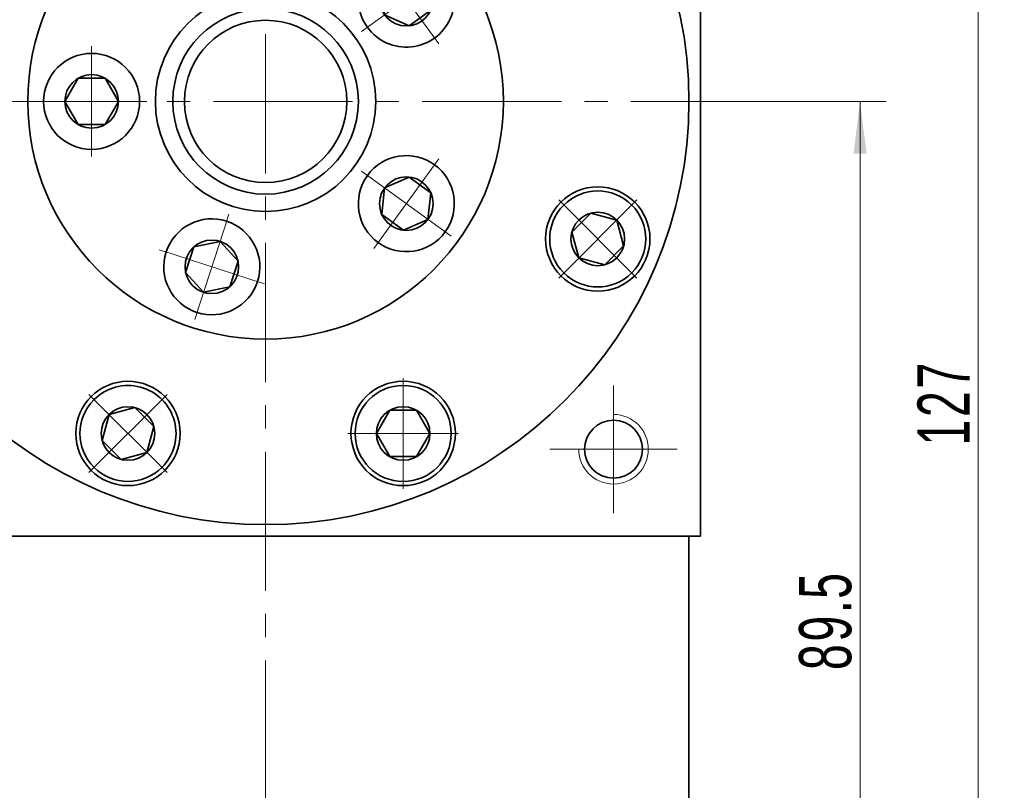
# Model space of a CAD drawing. Header units: millimetres. Extents: x -69 to 587, y -45 to 419.
# Tile 5 of 7: x 326 to 411, y 238 to 305. Entities that reach past the tile are written whole.
import ezdxf

# ---------------------------------------------------------------- set-up
doc = ezdxf.new("R2010")
doc.units = ezdxf.units.MM
doc.set_wipeout_variables(frame=1)
doc.linetypes.add('点画线', pattern=[18, 12, -2, 2, -2])
doc.layers.get('0').update_dxf_attribs({"lineweight": 35})
for name, color, linetype, lineweight in [('中心线层', 1, '点画线', 18), ('尺寸线层', 3, 'Continuous', 18), ('粗实线层', 7, 'Continuous', 35)]:
    doc.layers.add(name, color=color, linetype=linetype, lineweight=lineweight)
doc.styles.add('标准', font='txt', dxfattribs={"width": 0.667})
doc.dimstyles.new('a4-1-1.5', dxfattribs={"dimtxt": 4.5, "dimasz": 4.5, "dimexe": 2.25, "dimexo": 0, "dimgap": 0.75, "dimtad": 1, "dimdec": 3, "dimdsep": 46, "dimtxsty": '标准', "dimblk": '_CAXARROW', "dimcen": 0, "dimdle": 6, "dimazin": 2, "dimtfac": 0.707107, "dimtdec": 3, "dimtix": 1, "dimtmove": 2, "dimatfit": 3, "dimfxl": 1, "dimfrac": 2, "dimtolj": 1, "dimtzin": 0, "dimarcsym": 1})

# ---------------------------------------------------------------- blocks, each defined once
blk = doc.blocks.new('*X12')
at = {"layer": '中心线层', "linetype": '点画线', "lineweight": 18}
for p, q in [((0, -4.765), (0, 4.765)), ((-4.765, 0), (4.765, 0))]:
    blk.add_line(p, q, dxfattribs=at)
at = {"layer": '粗实线层'}
for p, q in [((-2.309, 0), (-1.155, 2)), ((-1.155, 2), (1.155, 2)), ((2.309, 0), (1.155, 2)), ((2.309, 0), (1.155, 2)), ((-2.309, 0), (-1.155, -2)), ((2.309, 0), (1.155, -2)), ((-1.155, -2), (1.155, -2))]:
    blk.add_line(p, q, dxfattribs=at)
blk.add_circle((0, 0), 2.309, dxfattribs=at)
for start, end in [(0, 180), (180, 360)]:
    blk.add_arc((0, 0), 4.14, start, end, dxfattribs=at)
blk = doc.blocks.new('*X13')
at = {"layer": '尺寸线层', "linetype": 'Continuous', "transparency": 16777216}
for points in [[(398.33, 297.501), (398.893, 293.001), (397.768, 293.001)], [(398.33, 208.001), (398.893, 212.501), (397.768, 212.501)]]:
    blk.add_hatch(color=0, dxfattribs=at).paths.add_polyline_path(points, flags=0)
at = {"layer": '尺寸线层', "color": 0, "linetype": 'Continuous', "transparency": 16777216}
for p, q in [((387.578, 297.501), (400.58, 297.501)), ((398.33, 297.501), (398.33, 208.001)), ((379.578, 208.001), (400.58, 208.001))]:
    blk.add_line(p, q, dxfattribs=at)
at = {"layer": '尺寸线层', "color": 0, "transparency": 16777216, "insert": (395.355, 252.751), "char_height": 4.5, "width": 16.3671, "attachment_point": 5, "rotation": 90, "line_spacing_factor": 1.15057, "style": '标准'}
blk.add_mtext('\\T1.1;89.5', dxfattribs=at)
blk = doc.blocks.new('_CAXARROW')
blk.add_hatch(color=0).paths.add_polyline_path([(0, 0), (-1, 0.125), (-1, -0.125)], flags=0)
blk = doc.blocks.new('*X14')
at = {"layer": '尺寸线层', "linetype": 'Continuous', "transparency": 16777216}
for points in [[(408.52, 335.001), (409.082, 330.501), (407.957, 330.501)], [(408.52, 208.001), (409.082, 212.501), (407.957, 212.501)]]:
    blk.add_hatch(color=0, dxfattribs=at).paths.add_polyline_path(points, flags=0)
at = {"layer": '尺寸线层', "color": 0, "linetype": 'Continuous', "transparency": 16777216}
for p, q in [((384.578, 335.001), (410.77, 335.001)), ((408.52, 335.001), (408.52, 208.001)), ((379.578, 208.001), (410.77, 208.001))]:
    blk.add_line(p, q, dxfattribs=at)
at = {"layer": '尺寸线层', "color": 0, "transparency": 16777216, "insert": (405.532, 271.501), "char_height": 4.5, "width": 11.70098, "attachment_point": 5, "rotation": 90, "line_spacing_factor": 1.15057, "style": '标准'}
blk.add_mtext('\\T1.1;127', dxfattribs=at)
blk = doc.blocks.new('*X16')
at = {"layer": '中心线层', "linetype": '点画线', "lineweight": 18}
for p, q in [((0, -4.765), (0, 4.765)), ((-4.765, 0), (4.765, 0))]:
    blk.add_line(p, q, dxfattribs=at)
at = {"layer": '粗实线层'}
for p, q in [((-2.309, 0), (-1.155, 2)), ((-1.155, 2), (1.155, 2)), ((2.309, 0), (1.155, 2)), ((2.309, 0), (1.155, 2)), ((-2.309, 0), (-1.155, -2)), ((2.309, 0), (1.155, -2)), ((-1.155, -2), (1.155, -2))]:
    blk.add_line(p, q, dxfattribs=at)
blk.add_circle((0, 0), 2.309, dxfattribs=at)
for start, end in [(0, 180), (180, 360)]:
    blk.add_arc((0, 0), 4.14, start, end, dxfattribs=at)
blk = doc.blocks.new('243gh')
at = {"layer": '粗实线层'}
blk.add_circle((0, 0), 8, dxfattribs=at)
blk.add_wipeout([(-10.86, 0), (-10.86, 0.024), (-10.86, 0.049), (-10.861, 0.073), (-10.861, 0.097), (-10.862, 0.121), (-10.863, 0.146), (-10.863, 0.17), (-10.865, 0.194), (-10.866, 0.218), (-10.867, 0.242), (-10.869, 0.267), (-10.87, 0.291), (-10.872, 0.315), (-10.874, 0.339), (-10.876, 0.363), (-10.878, 0.388), (-10.881, 0.412), (-10.883, 0.436), (-10.886, 0.46), (-10.888, 0.484), (-10.891, 0.508), (-10.894, 0.532), (-10.898, 0.556), (-10.901, 0.58), (-10.904, 0.604), (-10.908, 0.628), (-10.912, 0.652), (-10.916, 0.676), (-10.92, 0.7), (-10.924, 0.724), (-10.924, 0.724), (-10.962, 0.913), (-11.009, 1.1), (-11.064, 1.284), (-11.128, 1.465), (-11.2, 1.644), (-11.281, 1.819), (-11.369, 1.99), (-11.466, 2.156), (-11.57, 2.318), (-11.681, 2.475), (-11.8, 2.627), (-11.926, 2.773), (-12.058, 2.912), (-12.196, 3.046), (-12.341, 3.173), (-12.491, 3.293), (-12.647, 3.406), (-12.808, 3.512), (-12.974, 3.61), (-13.144, 3.7), (-13.318, 3.783), (-13.495, 3.857), (-13.676, 3.923), (-13.86, 3.98), (-14.046, 4.029), (-14.234, 4.069), (-14.424, 4.1), (-14.616, 4.122), (-14.808, 4.136), (-15, 4.14), (-15, 4.14), (-15.192, 4.136), (-15.384, 4.122), (-15.576, 4.1), (-15.766, 4.069), (-15.954, 4.029), (-16.14, 3.98), (-16.324, 3.923), (-16.505, 3.857), (-16.682, 3.783), (-16.856, 3.7), (-17.026, 3.61), (-17.192, 3.512), (-17.353, 3.406), (-17.509, 3.293), (-17.659, 3.173), (-17.804, 3.046), (-17.942, 2.912), (-18.074, 2.773), (-18.2, 2.627), (-18.319, 2.475), (-18.43, 2.318), (-18.534, 2.156), (-18.631, 1.99), (-18.719, 1.819), (-18.8, 1.644), (-18.872, 1.465), (-18.936, 1.284), (-18.991, 1.1), (-19.038, 0.913), (-19.076, 0.724), (-19.076, 0.724), (-19.08, 0.7), (-19.084, 0.676), (-19.088, 0.652), (-19.092, 0.628), (-19.096, 0.604), (-19.099, 0.58), (-19.102, 0.556), (-19.106, 0.532), (-19.109, 0.508), (-19.112, 0.484), (-19.114, 0.46), (-19.117, 0.436), (-19.119, 0.412), (-19.122, 0.388), (-19.124, 0.363), (-19.126, 0.339), (-19.128, 0.315), (-19.13, 0.291), (-19.131, 0.267), (-19.133, 0.242), (-19.134, 0.218), (-19.135, 0.194), (-19.137, 0.17), (-19.137, 0.146), (-19.138, 0.121), (-19.139, 0.097), (-19.139, 0.073), (-19.14, 0.049), (-19.14, 0.024), (-19.14, 0), (-19.14, 0), (-19.134, -0.217), (-19.117, -0.433), (-19.089, -0.648), (-19.05, -0.861), (-18.999, -1.072), (-18.937, -1.279), (-18.865, -1.484), (-18.782, -1.684), (-18.689, -1.88), (-18.585, -2.07), (-18.472, -2.255), (-18.349, -2.433), (-18.217, -2.605), (-18.077, -2.77), (-17.927, -2.927), (-17.77, -3.077), (-17.605, -3.217), (-17.433, -3.349), (-17.255, -3.472), (-17.07, -3.585), (-16.88, -3.689), (-16.684, -3.782), (-16.484, -3.865), (-16.279, -3.937), (-16.072, -3.999), (-15.861, -4.05), (-15.648, -4.089), (-15.433, -4.117), (-15.217, -4.134), (-15, -4.14), (-15, -4.14), (-14.783, -4.134), (-14.567, -4.117), (-14.352, -4.089), (-14.139, -4.05), (-13.928, -3.999), (-13.721, -3.937), (-13.516, -3.865), (-13.316, -3.782), (-13.12, -3.689), (-12.93, -3.585), (-12.745, -3.472), (-12.567, -3.349), (-12.395, -3.217), (-12.23, -3.077), (-12.073, -2.927), (-11.923, -2.77), (-11.783, -2.605), (-11.651, -2.433), (-11.528, -2.255), (-11.415, -2.07), (-11.311, -1.88), (-11.218, -1.684), (-11.135, -1.484), (-11.063, -1.279), (-11.001, -1.072), (-10.95, -0.861), (-10.911, -0.648), (-10.883, -0.433), (-10.866, -0.217)]).dxf.layer = '粗实线层'
blk.add_circle((0, 0), 20.5, dxfattribs=at)
blk.add_blockref('*X16', (-15, 0), dxfattribs=at)
for points in [[(-3.356, 10.328), (-3.333, 10.336), (-3.31, 10.344), (-3.287, 10.352), (-3.264, 10.36), (-3.241, 10.368), (-3.218, 10.376), (-3.196, 10.384), (-3.173, 10.393), (-3.15, 10.401), (-3.127, 10.41), (-3.105, 10.419), (-3.082, 10.428), (-3.06, 10.437), (-3.038, 10.447), (-3.015, 10.456), (-2.993, 10.466), (-2.971, 10.475), (-2.948, 10.485), (-2.926, 10.495), (-2.904, 10.505), (-2.882, 10.515), (-2.86, 10.526), (-2.838, 10.536), (-2.817, 10.547), (-2.795, 10.557), (-2.773, 10.568), (-2.751, 10.579), (-2.73, 10.59), (-2.708, 10.602), (-2.687, 10.613), (-2.687, 10.613), (-2.519, 10.707), (-2.356, 10.81), (-2.198, 10.919), (-2.045, 11.036), (-1.898, 11.16), (-1.756, 11.291), (-1.621, 11.428), (-1.492, 11.571), (-1.371, 11.72), (-1.256, 11.874), (-1.148, 12.034), (-1.048, 12.199), (-0.956, 12.368), (-0.872, 12.541), (-0.796, 12.717), (-0.728, 12.898), (-0.669, 13.081), (-0.618, 13.266), (-0.576, 13.454), (-0.542, 13.644), (-0.518, 13.835), (-0.502, 14.027), (-0.496, 14.219), (-0.498, 14.411), (-0.509, 14.604), (-0.529, 14.795), (-0.558, 14.985), (-0.596, 15.174), (-0.643, 15.361), (-0.698, 15.545), (-0.698, 15.545), (-0.762, 15.727), (-0.834, 15.905), (-0.914, 16.08), (-1.002, 16.251), (-1.099, 16.418), (-1.202, 16.58), (-1.314, 16.737), (-1.432, 16.889), (-1.558, 17.035), (-1.69, 17.175), (-1.828, 17.309), (-1.972, 17.436), (-2.123, 17.556), (-2.278, 17.669), (-2.439, 17.775), (-2.605, 17.874), (-2.775, 17.964), (-2.948, 18.047), (-3.126, 18.121), (-3.307, 18.187), (-3.491, 18.244), (-3.677, 18.293), (-3.865, 18.334), (-4.055, 18.365), (-4.246, 18.388), (-4.438, 18.401), (-4.63, 18.406), (-4.823, 18.402), (-5.015, 18.388), (-5.206, 18.366), (-5.206, 18.366), (-5.23, 18.363), (-5.254, 18.359), (-5.278, 18.356), (-5.302, 18.352), (-5.326, 18.348), (-5.35, 18.344), (-5.374, 18.339), (-5.398, 18.335), (-5.422, 18.33), (-5.445, 18.326), (-5.469, 18.321), (-5.493, 18.316), (-5.517, 18.311), (-5.54, 18.306), (-5.564, 18.3), (-5.588, 18.295), (-5.611, 18.289), (-5.635, 18.283), (-5.658, 18.277), (-5.682, 18.271), (-5.705, 18.265), (-5.729, 18.259), (-5.752, 18.252), (-5.775, 18.246), (-5.799, 18.239), (-5.822, 18.232), (-5.845, 18.225), (-5.868, 18.218), (-5.891, 18.211), (-5.915, 18.203), (-5.915, 18.203), (-6.119, 18.131), (-6.319, 18.048), (-6.515, 17.955), (-6.705, 17.851), (-6.89, 17.738), (-7.069, 17.615), (-7.241, 17.483), (-7.405, 17.342), (-7.563, 17.193), (-7.712, 17.036), (-7.853, 16.871), (-7.985, 16.699), (-8.107, 16.521), (-8.221, 16.336), (-8.324, 16.145), (-8.417, 15.95), (-8.5, 15.749), (-8.573, 15.545), (-8.634, 15.337), (-8.685, 15.127), (-8.724, 14.913), (-8.753, 14.699), (-8.77, 14.483), (-8.775, 14.266), (-8.77, 14.049), (-8.753, 13.833), (-8.724, 13.618), (-8.685, 13.405), (-8.634, 13.194), (-8.573, 12.987), (-8.573, 12.987), (-8.5, 12.782), (-8.417, 12.582), (-8.324, 12.386), (-8.221, 12.196), (-8.107, 12.011), (-7.985, 11.832), (-7.853, 11.66), (-7.712, 11.496), (-7.563, 11.338), (-7.405, 11.189), (-7.241, 11.048), (-7.069, 10.917), (-6.89, 10.794), (-6.705, 10.681), (-6.515, 10.577), (-6.319, 10.484), (-6.119, 10.401), (-5.915, 10.328), (-5.707, 10.267), (-5.496, 10.216), (-5.283, 10.177), (-5.068, 10.149), (-4.852, 10.132), (-4.635, 10.126), (-4.419, 10.132), (-4.203, 10.149), (-3.988, 10.177), (-3.775, 10.216), (-3.564, 10.267)], [(8.786, 6.383), (8.8, 6.364), (8.815, 6.344), (8.829, 6.325), (8.844, 6.306), (8.859, 6.286), (8.874, 6.267), (8.889, 6.248), (8.904, 6.229), (8.919, 6.21), (8.934, 6.191), (8.95, 6.173), (8.965, 6.154), (8.981, 6.135), (8.997, 6.117), (9.013, 6.099), (9.028, 6.08), (9.045, 6.062), (9.061, 6.044), (9.077, 6.026), (9.093, 6.008), (9.11, 5.991), (9.127, 5.973), (9.143, 5.955), (9.16, 5.938), (9.177, 5.92), (9.194, 5.903), (9.211, 5.886), (9.228, 5.869), (9.246, 5.852), (9.263, 5.835), (9.263, 5.835), (9.405, 5.705), (9.553, 5.581), (9.706, 5.465), (9.864, 5.355), (10.027, 5.253), (10.195, 5.159), (10.368, 5.073), (10.543, 4.995), (10.723, 4.925), (10.905, 4.864), (11.09, 4.811), (11.278, 4.767), (11.467, 4.731), (11.657, 4.704), (11.849, 4.687), (12.041, 4.678), (12.234, 4.678), (12.426, 4.687), (12.618, 4.705), (12.808, 4.732), (12.998, 4.768), (13.185, 4.812), (13.37, 4.865), (13.552, 4.927), (13.732, 4.997), (13.907, 5.075), (14.079, 5.162), (14.247, 5.256), (14.41, 5.358), (14.569, 5.467), (14.569, 5.467), (14.722, 5.584), (14.869, 5.708), (15.011, 5.838), (15.146, 5.975), (15.275, 6.118), (15.397, 6.267), (15.512, 6.421), (15.62, 6.581), (15.72, 6.745), (15.812, 6.914), (15.897, 7.087), (15.973, 7.264), (16.041, 7.444), (16.101, 7.627), (16.152, 7.813), (16.194, 8), (16.228, 8.19), (16.252, 8.381), (16.268, 8.573), (16.275, 8.765), (16.273, 8.958), (16.262, 9.15), (16.242, 9.341), (16.213, 9.531), (16.175, 9.72), (16.129, 9.907), (16.074, 10.092), (16.011, 10.273), (15.939, 10.452), (15.859, 10.627), (15.859, 10.627), (15.848, 10.649), (15.837, 10.67), (15.826, 10.692), (15.815, 10.714), (15.804, 10.735), (15.793, 10.757), (15.781, 10.778), (15.77, 10.799), (15.758, 10.821), (15.746, 10.842), (15.734, 10.863), (15.722, 10.884), (15.71, 10.905), (15.698, 10.926), (15.685, 10.947), (15.673, 10.968), (15.66, 10.988), (15.647, 11.009), (15.634, 11.029), (15.621, 11.05), (15.608, 11.07), (15.595, 11.091), (15.582, 11.111), (15.568, 11.131), (15.554, 11.151), (15.541, 11.171), (15.527, 11.191), (15.513, 11.211), (15.499, 11.231), (15.485, 11.25), (15.485, 11.25), (15.353, 11.422), (15.212, 11.587), (15.063, 11.744), (14.905, 11.893), (14.741, 12.034), (14.569, 12.166), (14.39, 12.289), (14.205, 12.402), (14.015, 12.506), (13.819, 12.599), (13.619, 12.682), (13.415, 12.754), (13.207, 12.816), (12.996, 12.866), (12.783, 12.906), (12.568, 12.934), (12.352, 12.951), (12.135, 12.957), (11.919, 12.951), (11.703, 12.934), (11.488, 12.906), (11.275, 12.866), (11.064, 12.816), (10.856, 12.754), (10.652, 12.682), (10.451, 12.599), (10.256, 12.506), (10.065, 12.402), (9.88, 12.289), (9.702, 12.166), (9.702, 12.166), (9.53, 12.034), (9.365, 11.893), (9.208, 11.744), (9.059, 11.587), (8.918, 11.422), (8.786, 11.25), (8.663, 11.072), (8.55, 10.887), (8.446, 10.696), (8.353, 10.501), (8.27, 10.3), (8.198, 10.096), (8.136, 9.888), (8.086, 9.678), (8.046, 9.464), (8.018, 9.25), (8.001, 9.033), (7.995, 8.817), (8.001, 8.6), (8.018, 8.384), (8.046, 8.169), (8.086, 7.956), (8.136, 7.745), (8.198, 7.537), (8.27, 7.333), (8.353, 7.133), (8.446, 6.937), (8.55, 6.747), (8.663, 6.562)], [(8.786, -6.383), (8.772, -6.403), (8.758, -6.423), (8.744, -6.443), (8.73, -6.463), (8.716, -6.483), (8.702, -6.503), (8.689, -6.523), (8.676, -6.543), (8.662, -6.563), (8.649, -6.584), (8.636, -6.604), (8.623, -6.625), (8.61, -6.645), (8.598, -6.666), (8.585, -6.687), (8.573, -6.708), (8.56, -6.729), (8.548, -6.75), (8.536, -6.771), (8.524, -6.792), (8.513, -6.813), (8.501, -6.834), (8.489, -6.856), (8.478, -6.877), (8.467, -6.898), (8.455, -6.92), (8.444, -6.942), (8.433, -6.963), (8.423, -6.985), (8.412, -7.007), (8.412, -7.007), (8.332, -7.182), (8.26, -7.36), (8.196, -7.542), (8.141, -7.726), (8.095, -7.913), (8.057, -8.102), (8.029, -8.292), (8.009, -8.484), (7.998, -8.676), (7.996, -8.869), (8.002, -9.061), (8.018, -9.253), (8.043, -9.444), (8.077, -9.633), (8.119, -9.821), (8.17, -10.007), (8.229, -10.19), (8.298, -10.37), (8.374, -10.546), (8.458, -10.719), (8.551, -10.888), (8.651, -11.053), (8.759, -11.212), (8.874, -11.366), (8.996, -11.515), (9.124, -11.658), (9.26, -11.795), (9.401, -11.926), (9.549, -12.049), (9.702, -12.166), (9.702, -12.166), (9.86, -12.276), (10.023, -12.378), (10.191, -12.472), (10.363, -12.558), (10.539, -12.637), (10.718, -12.707), (10.901, -12.768), (11.086, -12.822), (11.273, -12.866), (11.462, -12.902), (11.653, -12.929), (11.844, -12.947), (12.037, -12.956), (12.229, -12.956), (12.421, -12.947), (12.613, -12.929), (12.804, -12.902), (12.993, -12.867), (13.18, -12.823), (13.365, -12.77), (13.548, -12.708), (13.727, -12.639), (13.903, -12.56), (14.075, -12.474), (14.243, -12.38), (14.406, -12.278), (14.565, -12.169), (14.718, -12.052), (14.866, -11.929), (15.007, -11.799), (15.007, -11.799), (15.025, -11.782), (15.042, -11.765), (15.059, -11.748), (15.076, -11.73), (15.093, -11.713), (15.11, -11.696), (15.127, -11.678), (15.144, -11.661), (15.161, -11.643), (15.177, -11.625), (15.193, -11.607), (15.21, -11.589), (15.226, -11.571), (15.242, -11.553), (15.258, -11.535), (15.274, -11.517), (15.29, -11.498), (15.305, -11.48), (15.321, -11.461), (15.336, -11.442), (15.352, -11.423), (15.367, -11.405), (15.382, -11.386), (15.397, -11.366), (15.412, -11.347), (15.427, -11.328), (15.441, -11.309), (15.456, -11.289), (15.47, -11.27), (15.485, -11.25), (15.485, -11.25), (15.607, -11.072), (15.721, -10.887), (15.824, -10.696), (15.917, -10.501), (16, -10.3), (16.073, -10.096), (16.134, -9.888), (16.185, -9.678), (16.224, -9.464), (16.253, -9.25), (16.27, -9.033), (16.275, -8.817), (16.27, -8.6), (16.253, -8.384), (16.224, -8.169), (16.185, -7.956), (16.134, -7.745), (16.073, -7.537), (16, -7.333), (15.917, -7.133), (15.824, -6.937), (15.721, -6.747), (15.607, -6.562), (15.485, -6.383), (15.353, -6.211), (15.212, -6.047), (15.063, -5.889), (14.905, -5.74), (14.741, -5.599), (14.569, -5.467), (14.569, -5.467), (14.39, -5.345), (14.205, -5.231), (14.015, -5.128), (13.819, -5.035), (13.619, -4.952), (13.415, -4.879), (13.207, -4.818), (12.996, -4.767), (12.783, -4.728), (12.568, -4.699), (12.352, -4.682), (12.135, -4.677), (11.919, -4.682), (11.703, -4.699), (11.488, -4.728), (11.275, -4.767), (11.064, -4.818), (10.856, -4.879), (10.652, -4.952), (10.451, -5.035), (10.256, -5.128), (10.065, -5.231), (9.88, -5.345), (9.702, -5.467), (9.53, -5.599), (9.365, -5.74), (9.208, -5.889), (9.059, -6.047), (8.918, -6.211)], [(-3.356, -10.328), (-3.379, -10.321), (-3.402, -10.314), (-3.425, -10.307), (-3.449, -10.3), (-3.472, -10.293), (-3.495, -10.286), (-3.518, -10.279), (-3.542, -10.273), (-3.565, -10.267), (-3.589, -10.26), (-3.612, -10.254), (-3.636, -10.248), (-3.659, -10.243), (-3.683, -10.237), (-3.707, -10.231), (-3.73, -10.226), (-3.754, -10.221), (-3.778, -10.216), (-3.801, -10.211), (-3.825, -10.206), (-3.849, -10.201), (-3.873, -10.197), (-3.897, -10.192), (-3.921, -10.188), (-3.944, -10.184), (-3.968, -10.18), (-3.992, -10.176), (-4.016, -10.172), (-4.04, -10.169), (-4.064, -10.165), (-4.064, -10.165), (-4.256, -10.143), (-4.448, -10.13), (-4.64, -10.126), (-4.832, -10.131), (-5.024, -10.144), (-5.216, -10.167), (-5.406, -10.198), (-5.594, -10.238), (-5.78, -10.287), (-5.964, -10.345), (-6.145, -10.411), (-6.322, -10.485), (-6.496, -10.568), (-6.666, -10.658), (-6.831, -10.756), (-6.992, -10.862), (-7.148, -10.975), (-7.298, -11.096), (-7.443, -11.223), (-7.581, -11.357), (-7.713, -11.497), (-7.838, -11.643), (-7.957, -11.795), (-8.068, -11.952), (-8.172, -12.114), (-8.268, -12.28), (-8.356, -12.451), (-8.437, -12.626), (-8.509, -12.805), (-8.573, -12.987), (-8.573, -12.987), (-8.628, -13.171), (-8.674, -13.358), (-8.712, -13.546), (-8.741, -13.737), (-8.761, -13.928), (-8.773, -14.12), (-8.775, -14.313), (-8.768, -14.505), (-8.753, -14.697), (-8.728, -14.888), (-8.695, -15.078), (-8.653, -15.265), (-8.602, -15.451), (-8.543, -15.634), (-8.475, -15.814), (-8.399, -15.991), (-8.314, -16.164), (-8.222, -16.333), (-8.122, -16.498), (-8.015, -16.657), (-7.9, -16.812), (-7.778, -16.961), (-7.649, -17.104), (-7.514, -17.241), (-7.373, -17.372), (-7.225, -17.495), (-7.073, -17.612), (-6.914, -17.722), (-6.751, -17.824), (-6.584, -17.919), (-6.584, -17.919), (-6.562, -17.93), (-6.541, -17.941), (-6.519, -17.952), (-6.497, -17.963), (-6.476, -17.974), (-6.454, -17.985), (-6.432, -17.996), (-6.41, -18.006), (-6.388, -18.016), (-6.366, -18.027), (-6.344, -18.037), (-6.322, -18.047), (-6.3, -18.056), (-6.278, -18.066), (-6.255, -18.076), (-6.233, -18.085), (-6.211, -18.094), (-6.188, -18.104), (-6.166, -18.113), (-6.143, -18.122), (-6.12, -18.13), (-6.098, -18.139), (-6.075, -18.147), (-6.052, -18.156), (-6.029, -18.164), (-6.007, -18.172), (-5.984, -18.18), (-5.961, -18.188), (-5.938, -18.196), (-5.915, -18.203), (-5.915, -18.203), (-5.707, -18.265), (-5.496, -18.315), (-5.283, -18.355), (-5.068, -18.383), (-4.852, -18.4), (-4.635, -18.406), (-4.419, -18.4), (-4.203, -18.383), (-3.988, -18.355), (-3.775, -18.315), (-3.564, -18.265), (-3.356, -18.203), (-3.152, -18.131), (-2.951, -18.048), (-2.756, -17.955), (-2.565, -17.851), (-2.38, -17.738), (-2.202, -17.615), (-2.03, -17.483), (-1.865, -17.342), (-1.708, -17.193), (-1.559, -17.036), (-1.418, -16.871), (-1.286, -16.699), (-1.163, -16.521), (-1.05, -16.336), (-0.946, -16.145), (-0.853, -15.95), (-0.77, -15.749), (-0.698, -15.545), (-0.698, -15.545), (-0.636, -15.337), (-0.586, -15.127), (-0.546, -14.913), (-0.518, -14.699), (-0.501, -14.483), (-0.495, -14.266), (-0.501, -14.049), (-0.518, -13.833), (-0.546, -13.618), (-0.586, -13.405), (-0.636, -13.194), (-0.698, -12.987), (-0.77, -12.782), (-0.853, -12.582), (-0.946, -12.386), (-1.05, -12.196), (-1.163, -12.011), (-1.286, -11.832), (-1.418, -11.66), (-1.559, -11.496), (-1.708, -11.338), (-1.865, -11.189), (-2.03, -11.048), (-2.202, -10.917), (-2.38, -10.794), (-2.565, -10.681), (-2.756, -10.577), (-2.951, -10.484), (-3.152, -10.401)]]:
    blk.add_wipeout(points).dxf.layer = '粗实线层'
blk.add_circle((0, 0), 9.5, dxfattribs=at)
for p, rotation in [((-4.635, 14.266), 288.0000000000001), ((12.135, 8.817), 216), ((12.135, -8.817), 144), ((-4.635, -14.266), 72.00000000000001)]:
    blk.add_blockref('*X16', p, dxfattribs=dict(at, rotation=rotation))

msp = doc.modelspace()

# ---------------------------------------------------------------- linework, layer by layer
at = {"layer": '中心线层'}
for p, q in [((347.0781, 201.2907), (347.0781, 338.0007)), ((306.5781, 297.5007), (387.5781, 297.5007)), ((377.0781, 273.0007), (377.0781, 262.0007)), ((382.5781, 267.5007), (371.5781, 267.5007))]:
    msp.add_line(p, q, dxfattribs=at)
at = {"layer": '粗实线层'}
for p, q in [((384.5781, 335.0007), (384.5781, 260.0007)), ((309.5781, 260.0007), (384.5781, 260.0007)), ((383.5781, 237.0007), (383.5781, 260.0007))]:
    msp.add_line(p, q, dxfattribs=at)
for centre, radius in [((375.7184, 285.6375), 4.5), ((335.215, 268.8604), 4.5), ((358.9413, 268.8604), 4.5), ((377.0781, 267.5007), 2.5)]:
    msp.add_circle(centre, radius, dxfattribs=at)
at = {"layer": '粗实线层', "lineweight": 18}
msp.add_arc((377.0781, 267.5007), 3, 180, 90, dxfattribs=at)

# ---------------------------------------------------------------- next in the draw order: wipeouts: each hides what was drawn before it
for points in [[(372.791, 282.7101), (372.8082, 282.693), (372.8255, 282.676), (372.8429, 282.6591), (372.8604, 282.6423), (372.878, 282.6256), (372.8957, 282.609), (372.9135, 282.5925), (372.9314, 282.5761), (372.9494, 282.5598), (372.9675, 282.5436), (372.9857, 282.5276), (373.0039, 282.5116), (373.0223, 282.4957), (373.0408, 282.48), (373.0593, 282.4644), (373.078, 282.4488), (373.0967, 282.4334), (373.1155, 282.4181), (373.1344, 282.4029), (373.1534, 282.3878), (373.1725, 282.3728), (373.1917, 282.358), (373.211, 282.3432), (373.2303, 282.3286), (373.2497, 282.314), (373.2693, 282.2996), (373.2889, 282.2853), (373.3085, 282.2712), (373.3283, 282.2571), (373.3482, 282.2431), (373.3482, 282.2431), (373.5085, 282.1366), (373.6736, 282.0377), (373.8432, 281.9465), (374.0168, 281.8634), (374.194, 281.7884), (374.3746, 281.7217), (374.5581, 281.6634), (374.744, 281.6138), (374.9321, 281.5728), (375.1219, 281.5407), (375.313, 281.5174), (375.5049, 281.503), (375.6973, 281.4975), (375.8898, 281.501), (376.0819, 281.5135), (376.2732, 281.5348), (376.4633, 281.5651), (376.6518, 281.6041), (376.8383, 281.6518), (377.0223, 281.7082), (377.2035, 281.773), (377.3816, 281.8462), (377.556, 281.9277), (377.7265, 282.0171), (377.8926, 282.1143), (378.054, 282.2192), (378.2104, 282.3315), (378.3613, 282.4509), (378.5066, 282.5772), (378.6458, 282.7101), (378.6458, 282.7101), (378.7787, 282.8493), (378.905, 282.9946), (379.0244, 283.1455), (379.1367, 283.3019), (379.2416, 283.4633), (379.3388, 283.6294), (379.4282, 283.7999), (379.5097, 283.9743), (379.5829, 284.1524), (379.6477, 284.3336), (379.7041, 284.5176), (379.7518, 284.7041), (379.7908, 284.8926), (379.8211, 285.0827), (379.8424, 285.274), (379.8549, 285.4661), (379.8584, 285.6586), (379.8529, 285.851), (379.8385, 286.0429), (379.8152, 286.234), (379.7831, 286.4238), (379.7421, 286.6119), (379.6925, 286.7978), (379.6342, 286.9813), (379.5675, 287.1619), (379.4925, 287.3391), (379.4094, 287.5127), (379.3182, 287.6823), (379.2193, 287.8474), (379.1128, 288.0077), (379.1128, 288.0077), (379.0988, 288.0276), (379.0847, 288.0474), (379.0706, 288.067), (379.0563, 288.0866), (379.0419, 288.1062), (379.0273, 288.1256), (379.0127, 288.1449), (378.9979, 288.1642), (378.9831, 288.1834), (378.9681, 288.2025), (378.953, 288.2215), (378.9378, 288.2404), (378.9225, 288.2592), (378.9071, 288.2779), (378.8915, 288.2966), (378.8759, 288.3151), (378.8602, 288.3336), (378.8443, 288.352), (378.8283, 288.3702), (378.8123, 288.3884), (378.7961, 288.4065), (378.7798, 288.4245), (378.7634, 288.4424), (378.7469, 288.4602), (378.7303, 288.4779), (378.7136, 288.4955), (378.6968, 288.513), (378.6799, 288.5304), (378.6629, 288.5477), (378.6458, 288.5649), (378.6458, 288.5649), (378.4886, 288.7141), (378.3238, 288.8549), (378.1518, 288.9868), (377.9732, 289.1096), (377.7884, 289.2228), (377.5979, 289.3263), (377.4023, 289.4196), (377.2021, 289.5025), (376.9977, 289.5749), (376.7899, 289.6364), (376.5792, 289.687), (376.366, 289.7265), (376.1512, 289.7548), (375.9351, 289.7718), (375.7184, 289.7775), (375.5017, 289.7718), (375.2857, 289.7548), (375.0708, 289.7265), (374.8577, 289.687), (374.6469, 289.6364), (374.4391, 289.5749), (374.2348, 289.5025), (374.0345, 289.4196), (373.8389, 289.3263), (373.6484, 289.2228), (373.4636, 289.1096), (373.285, 288.9868), (373.113, 288.8549), (372.9482, 288.7141), (372.791, 288.5649), (372.791, 288.5649), (372.6418, 288.4077), (372.501, 288.2429), (372.3691, 288.0709), (372.2463, 287.8923), (372.1331, 287.7075), (372.0296, 287.517), (371.9363, 287.3214), (371.8534, 287.1211), (371.781, 286.9168), (371.7195, 286.709), (371.6689, 286.4982), (371.6294, 286.2851), (371.6011, 286.0702), (371.5841, 285.8542), (371.5784, 285.6375), (371.5841, 285.4208), (371.6011, 285.2047), (371.6294, 284.9899), (371.6689, 284.7767), (371.7195, 284.566), (371.781, 284.3582), (371.8534, 284.1538), (371.9363, 283.9536), (372.0296, 283.758), (372.1331, 283.5675), (372.2463, 283.3827), (372.3691, 283.2041), (372.501, 283.0321), (372.6418, 282.8673)], [(332.2875, 271.7878), (332.2704, 271.7706), (332.2534, 271.7533), (332.2365, 271.7359), (332.2197, 271.7184), (332.203, 271.7008), (332.1864, 271.6831), (332.1699, 271.6653), (332.1536, 271.6474), (332.1373, 271.6294), (332.1211, 271.6113), (332.105, 271.5932), (332.0891, 271.5749), (332.0732, 271.5565), (332.0575, 271.5381), (332.0418, 271.5195), (332.0263, 271.5009), (332.0109, 271.4821), (331.9956, 271.4633), (331.9804, 271.4444), (331.9653, 271.4254), (331.9503, 271.4063), (331.9354, 271.3871), (331.9207, 271.3679), (331.906, 271.3485), (331.8915, 271.3291), (331.8771, 271.3096), (331.8628, 271.29), (331.8486, 271.2703), (331.8346, 271.2505), (331.8206, 271.2307), (331.8206, 271.2307), (331.7141, 271.0703), (331.6152, 270.9052), (331.524, 270.7357), (331.4408, 270.5621), (331.3658, 270.3848), (331.2991, 270.2042), (331.2409, 270.0208), (331.1913, 269.8348), (331.1503, 269.6467), (331.1182, 269.4569), (331.0949, 269.2658), (331.0805, 269.0739), (331.075, 268.8815), (331.0785, 268.689), (331.0909, 268.4969), (331.1123, 268.3056), (331.1425, 268.1155), (331.1815, 267.927), (331.2293, 267.7406), (331.2857, 267.5565), (331.3505, 267.3753), (331.4237, 267.1973), (331.5051, 267.0228), (331.5946, 266.8524), (331.6918, 266.6863), (331.7967, 266.5248), (331.9089, 266.3685), (332.0283, 266.2175), (332.1546, 266.0722), (332.2875, 265.933), (332.2875, 265.933), (332.4268, 265.8001), (332.572, 265.6738), (332.723, 265.5544), (332.8794, 265.4421), (333.0408, 265.3373), (333.2069, 265.24), (333.3774, 265.1506), (333.5518, 265.0692), (333.7298, 264.996), (333.9111, 264.9311), (334.0951, 264.8747), (334.2816, 264.827), (334.4701, 264.788), (334.6602, 264.7578), (334.8515, 264.7364), (335.0436, 264.724), (335.236, 264.7205), (335.4284, 264.7259), (335.6204, 264.7403), (335.8115, 264.7636), (336.0012, 264.7958), (336.1893, 264.8367), (336.3753, 264.8863), (336.5588, 264.9446), (336.7393, 265.0113), (336.9166, 265.0863), (337.0902, 265.1695), (337.2597, 265.2606), (337.4249, 265.3596), (337.5852, 265.4661), (337.5852, 265.4661), (337.6051, 265.48), (337.6248, 265.4941), (337.6445, 265.5083), (337.6641, 265.5226), (337.6836, 265.537), (337.7031, 265.5515), (337.7224, 265.5661), (337.7417, 265.5809), (337.7609, 265.5958), (337.7799, 265.6107), (337.7989, 265.6258), (337.8179, 265.641), (337.8367, 265.6563), (337.8554, 265.6717), (337.8741, 265.6873), (337.8926, 265.7029), (337.9111, 265.7187), (337.9294, 265.7345), (337.9477, 265.7505), (337.9659, 265.7665), (337.984, 265.7827), (338.002, 265.799), (338.0199, 265.8154), (338.0377, 265.8319), (338.0554, 265.8485), (338.073, 265.8652), (338.0905, 265.882), (338.1079, 265.8989), (338.1252, 265.9159), (338.1424, 265.933), (338.1424, 265.933), (338.2916, 266.0902), (338.4323, 266.255), (338.5643, 266.427), (338.6871, 266.6056), (338.8003, 266.7904), (338.9037, 266.9809), (338.997, 267.1765), (339.08, 267.3768), (339.1523, 267.5811), (339.2139, 267.7889), (339.2645, 267.9997), (339.304, 268.2128), (339.3323, 268.4277), (339.3493, 268.6437), (339.355, 268.8604), (339.3493, 269.0771), (339.3323, 269.2932), (339.304, 269.508), (339.2645, 269.7212), (339.2139, 269.9319), (339.1523, 270.1397), (339.08, 270.3441), (338.997, 270.5443), (338.9037, 270.7399), (338.8003, 270.9304), (338.6871, 271.1152), (338.5643, 271.2938), (338.4323, 271.4658), (338.2916, 271.6306), (338.1424, 271.7878), (338.1424, 271.7878), (337.9852, 271.937), (337.8203, 272.0778), (337.6484, 272.2097), (337.4698, 272.3325), (337.285, 272.4458), (337.0945, 272.5492), (336.8988, 272.6425), (336.6986, 272.7254), (336.4943, 272.7978), (336.2865, 272.8593), (336.0757, 272.9099), (335.8626, 272.9494), (335.6477, 272.9777), (335.4316, 272.9947), (335.215, 273.0004), (334.9983, 272.9947), (334.7822, 272.9777), (334.5673, 272.9494), (334.3542, 272.9099), (334.1434, 272.8593), (333.9356, 272.7978), (333.7313, 272.7254), (333.5311, 272.6425), (333.3354, 272.5492), (333.145, 272.4458), (332.9602, 272.3325), (332.7815, 272.2097), (332.6096, 272.0778), (332.4448, 271.937)], [(354.8013, 268.8604), (354.8014, 268.8361), (354.8016, 268.8119), (354.802, 268.7876), (354.8025, 268.7634), (354.8031, 268.7391), (354.8039, 268.7149), (354.8048, 268.6906), (354.8059, 268.6664), (354.8071, 268.6421), (354.8084, 268.6179), (354.8099, 268.5937), (354.8116, 268.5695), (354.8133, 268.5453), (354.8153, 268.5211), (354.8173, 268.4969), (354.8195, 268.4728), (354.8219, 268.4486), (354.8243, 268.4245), (354.827, 268.4004), (354.8297, 268.3763), (354.8326, 268.3522), (354.8357, 268.3281), (354.8389, 268.304), (354.8422, 268.28), (354.8457, 268.256), (354.8493, 268.232), (354.8531, 268.208), (354.8569, 268.1841), (354.861, 268.1602), (354.8652, 268.1363), (354.8652, 268.1363), (354.9032, 267.9476), (354.95, 267.7609), (355.0054, 267.5765), (355.0694, 267.395), (355.1417, 267.2166), (355.2222, 267.0417), (355.3108, 266.8708), (355.4072, 266.7042), (355.5112, 266.5423), (355.6227, 266.3853), (355.7413, 266.2337), (355.8669, 266.0878), (355.9991, 265.9479), (356.1376, 265.8143), (356.2822, 265.6873), (356.4326, 265.5671), (356.5884, 265.4541), (356.7493, 265.3484), (356.9149, 265.2503), (357.0849, 265.16), (357.2589, 265.0777), (357.4366, 265.0036), (357.6175, 264.9378), (357.8012, 264.8805), (357.9874, 264.8318), (358.1757, 264.7918), (358.3657, 264.7606), (358.5569, 264.7383), (358.7489, 264.7249), (358.9413, 264.7204), (358.9413, 264.7204), (359.1338, 264.7249), (359.3258, 264.7383), (359.517, 264.7606), (359.7069, 264.7918), (359.8952, 264.8318), (360.0814, 264.8805), (360.2652, 264.9378), (360.4461, 265.0036), (360.6238, 265.0777), (360.7978, 265.16), (360.9678, 265.2503), (361.1334, 265.3484), (361.2943, 265.4541), (361.4501, 265.5671), (361.6004, 265.6873), (361.7451, 265.8143), (361.8836, 265.9479), (362.0158, 266.0878), (362.1414, 266.2337), (362.26, 266.3853), (362.3715, 266.5423), (362.4755, 266.7042), (362.5719, 266.8708), (362.6605, 267.0417), (362.741, 267.2166), (362.8133, 267.395), (362.8772, 267.5765), (362.9326, 267.7609), (362.9794, 267.9476), (363.0175, 268.1363), (363.0175, 268.1363), (363.0217, 268.1602), (363.0257, 268.1841), (363.0296, 268.208), (363.0334, 268.232), (363.037, 268.256), (363.0404, 268.28), (363.0438, 268.304), (363.047, 268.3281), (363.05, 268.3522), (363.0529, 268.3763), (363.0557, 268.4004), (363.0583, 268.4245), (363.0608, 268.4486), (363.0631, 268.4728), (363.0653, 268.4969), (363.0674, 268.5211), (363.0693, 268.5453), (363.0711, 268.5695), (363.0727, 268.5937), (363.0742, 268.6179), (363.0756, 268.6421), (363.0768, 268.6664), (363.0778, 268.6906), (363.0788, 268.7149), (363.0796, 268.7391), (363.0802, 268.7634), (363.0807, 268.7876), (363.081, 268.8119), (363.0813, 268.8361), (363.0813, 268.8604), (363.0813, 268.8604), (363.0757, 269.0771), (363.0587, 269.2932), (363.0304, 269.508), (362.9909, 269.7212), (362.9403, 269.9319), (362.8787, 270.1397), (362.8064, 270.3441), (362.7234, 270.5443), (362.6301, 270.7399), (362.5267, 270.9304), (362.4134, 271.1152), (362.2907, 271.2938), (362.1587, 271.4658), (362.018, 271.6306), (361.8688, 271.7878), (361.7115, 271.937), (361.5467, 272.0778), (361.3748, 272.2097), (361.1961, 272.3325), (361.0113, 272.4458), (360.8209, 272.5492), (360.6252, 272.6425), (360.425, 272.7254), (360.2207, 272.7978), (360.0128, 272.8593), (359.8021, 272.9099), (359.589, 272.9494), (359.3741, 272.9777), (359.158, 272.9947), (358.9413, 273.0004), (358.9413, 273.0004), (358.7247, 272.9947), (358.5086, 272.9777), (358.2937, 272.9494), (358.0806, 272.9099), (357.8698, 272.8593), (357.662, 272.7978), (357.4577, 272.7254), (357.2574, 272.6425), (357.0618, 272.5492), (356.8713, 272.4458), (356.6865, 272.3325), (356.5079, 272.2097), (356.3359, 272.0778), (356.1711, 271.937), (356.0139, 271.7878), (355.8647, 271.6306), (355.7239, 271.4658), (355.592, 271.2938), (355.4692, 271.1152), (355.356, 270.9304), (355.2526, 270.7399), (355.1593, 270.5443), (355.0763, 270.3441), (355.004, 270.1397), (354.9424, 269.9319), (354.8918, 269.7212), (354.8523, 269.508), (354.824, 269.2932), (354.807, 269.0771)]]:
    msp.add_wipeout(points).dxf.layer = '粗实线层'

# ---------------------------------------------------------------- next in the draw order: linework, layer by layer
at = {"layer": '粗实线层'}
msp.add_circle((347.0781, 297.5007), 36.5, dxfattribs=at)

# ---------------------------------------------------------------- next in the draw order: block references
for p, rotation in [((375.7184, 285.6375), 225.0000000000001), ((335.215, 268.8604), 135.0000000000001), ((358.9413, 268.8604), 180)]:
    msp.add_blockref('*X12', p, dxfattribs=dict(at, rotation=rotation))

# ---------------------------------------------------------------- next in the draw order: dimensions: what is measured, and where the dimension line sits
at = {"layer": '尺寸线层'}
for base, p1, picture, middle in [((408.5199, 208.0007), (384.5781, 335.0007), '*X14', (405.5325, 271.5007)), ((398.33, 208.0007), (387.5781, 297.5007), '*X13', (395.3552, 252.7507))]:
    dim = msp.add_linear_dim(base=base, p1=p1, p2=(379.5781, 208.0007), angle=270, dimstyle='a4-1-1.5', override={"dimsah": 1, "dimtfill": 1, "dimtzin": 0}, dxfattribs=at)
    dim.commit()
    dim.dimension.update_dxf_attribs({"geometry": picture, "text_midpoint": middle})

# ---------------------------------------------------------------- next in the draw order: block references
at = {"layer": '粗实线层'}
msp.add_blockref('243gh', (347.0781, 297.5007), dxfattribs=at)

# ---------------------------------------------------------------- next in the draw order: linework, layer by layer
msp.add_circle((347.0781, 297.5007), 7, dxfattribs=at)

doc.saveas('drawing.dxf')
